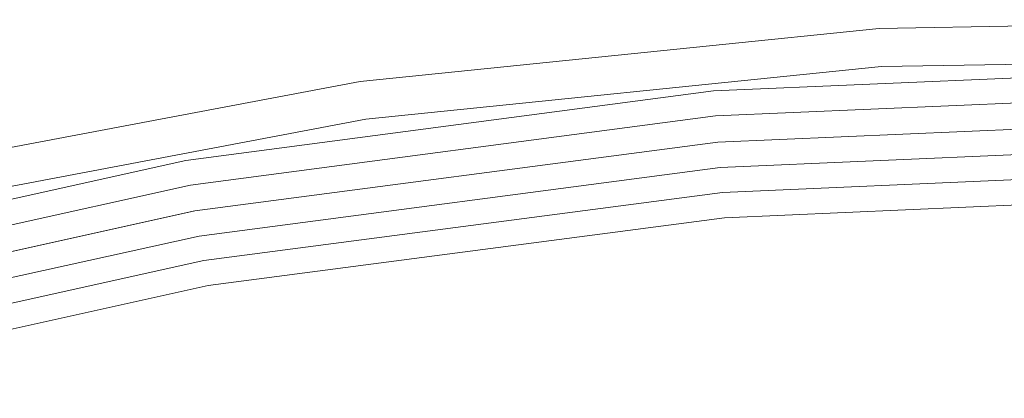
# Model space of a CAD drawing. Header units: millimetres. Extents: x -121 to 130, y -124 to 124.
# Tile 21 of 41: x -24 to -5, y 113 to 121. Entities that reach past the tile are written whole.
import ezdxf

# ---------------------------------------------------------------- set-up
doc = ezdxf.new("R2010")
doc.units = ezdxf.units.MM
doc.header["$LTSCALE"] = 25.4
doc.layers.add('Lighting-Moving Light', color=7, linetype='Continuous', lineweight=5, true_color=0x000000)

# ---------------------------------------------------------------- blocks, each defined once
blk = doc.blocks.new('Group-2-1')
at = {"layer": 'Lighting-Moving Light', "color": 7, "linetype": 'Continuous', "lineweight": 5, "transparency": 33554687}
for points, invisible_edges in [([(-38511.921, 5834.729, -578.415), (-38501.678, 5834.904, -578.415), (-38501.677, 5834.913, -578.48), (-38511.921, 5834.738, -578.48)], 15), ([(-38504.738, 5834.864, -578.545), (-38511.921, 5834.741, -578.545), (-38511.921, 5834.738, -578.48), (-38501.677, 5834.913, -578.48)], 14), ([(-38511.92, 5834.715, -578.352), (-38501.678, 5834.89, -578.352), (-38501.678, 5834.904, -578.415), (-38511.921, 5834.729, -578.415)], 15), ([(-38511.919, 5834.695, -578.29), (-38501.679, 5834.87, -578.29), (-38501.678, 5834.89, -578.352), (-38511.92, 5834.715, -578.352)], 15), ([(-38515.253, 5834.4, -578.545), (-38522.114, 5833.699, -578.545), (-38522.113, 5833.695, -578.48), (-38511.921, 5834.738, -578.48)], 14), ([(-38522.112, 5833.686, -578.415), (-38511.921, 5834.729, -578.415), (-38511.921, 5834.738, -578.48), (-38522.113, 5833.695, -578.48)], 15), ([(-38522.11, 5833.672, -578.352), (-38511.92, 5834.715, -578.352), (-38511.921, 5834.729, -578.415), (-38522.112, 5833.686, -578.415)], 15), ([(-38522.107, 5833.652, -578.29), (-38511.919, 5834.695, -578.29), (-38511.92, 5834.715, -578.352), (-38522.11, 5833.672, -578.352)], 15), ([(-38522.104, 5833.627, -578.23), (-38511.917, 5834.67, -578.23), (-38511.919, 5834.695, -578.29), (-38522.107, 5833.652, -578.29)], 15), ([(-38515.177, 5833.512, -677.312), (-38515.253, 5834.4, -578.545), (-38511.921, 5834.741, -578.545)], 9), ([(-38511.921, 5834.738, -578.48), (-38511.921, 5834.741, -578.545), (-38515.253, 5834.4, -578.545)], 9), ([(-38504.739, 5833.967, -677.312), (-38515.177, 5833.512, -677.312), (-38511.921, 5834.741, -578.545)], 10), ([(-38511.921, 5834.741, -578.545), (-38504.738, 5834.864, -578.545), (-38504.739, 5833.967, -677.312)], 10), ([(-38511.917, 5834.67, -578.23), (-38501.679, 5834.844, -578.23), (-38501.679, 5834.87, -578.29), (-38511.919, 5834.695, -578.29)], 15), ([(-38511.915, 5834.639, -578.172), (-38501.68, 5834.814, -578.172), (-38501.679, 5834.844, -578.23), (-38511.917, 5834.67, -578.23)], 15), ([(-38511.913, 5834.604, -578.117), (-38501.681, 5834.779, -578.117), (-38501.68, 5834.814, -578.172), (-38511.915, 5834.639, -578.172)], 15), ([(-38511.911, 5834.564, -578.066), (-38501.682, 5834.739, -578.066), (-38501.681, 5834.779, -578.117), (-38511.913, 5834.604, -578.117)], 15), ([(-38511.908, 5834.52, -578.018), (-38501.683, 5834.695, -578.018), (-38501.682, 5834.739, -578.066), (-38511.911, 5834.564, -578.066)], 15), ([(-38511.905, 5834.472, -577.974), (-38501.684, 5834.647, -577.974), (-38501.683, 5834.695, -578.018), (-38511.908, 5834.52, -578.018)], 15), ([(-38522.099, 5833.597, -578.172), (-38511.915, 5834.639, -578.172), (-38511.917, 5834.67, -578.23), (-38522.104, 5833.627, -578.23)], 15), ([(-38522.094, 5833.562, -578.117), (-38511.913, 5834.604, -578.117), (-38511.915, 5834.639, -578.172), (-38522.099, 5833.597, -578.172)], 15), ([(-38522.088, 5833.523, -578.066), (-38511.911, 5834.564, -578.066), (-38511.913, 5834.604, -578.117), (-38522.094, 5833.562, -578.117)], 15), ([(-38522.082, 5833.479, -578.018), (-38511.908, 5834.52, -578.018), (-38511.911, 5834.564, -578.066), (-38522.088, 5833.523, -578.066)], 15), ([(-38522.075, 5833.432, -577.974), (-38511.905, 5834.472, -577.974), (-38511.908, 5834.52, -578.018), (-38522.082, 5833.479, -578.018)], 15), ([(-38511.902, 5834.42, -577.935), (-38501.685, 5834.595, -577.935), (-38501.684, 5834.647, -577.974), (-38511.905, 5834.472, -577.974)], 15), ([(-38511.899, 5834.365, -577.9), (-38501.687, 5834.54, -577.9), (-38501.685, 5834.595, -577.935), (-38511.902, 5834.42, -577.935)], 15), ([(-38511.896, 5834.308, -577.87), (-38501.688, 5834.482, -577.87), (-38501.687, 5834.54, -577.9), (-38511.899, 5834.365, -577.9)], 15), ([(-38522.114, 5833.699, -578.545), (-38515.253, 5834.4, -578.545), (-38515.177, 5833.512, -677.312)], 10), ([(-38522.068, 5833.38, -577.935), (-38511.902, 5834.42, -577.935), (-38511.905, 5834.472, -577.974), (-38522.075, 5833.432, -577.974)], 15), ([(-38522.06, 5833.326, -577.9), (-38511.899, 5834.365, -577.9), (-38511.902, 5834.42, -577.935), (-38522.068, 5833.38, -577.935)], 15), ([(-38522.051, 5833.269, -577.87), (-38511.896, 5834.308, -577.87), (-38511.899, 5834.365, -577.9), (-38522.06, 5833.326, -577.9)], 15), ([(-38522.043, 5833.209, -577.845), (-38511.892, 5834.248, -577.845), (-38511.896, 5834.308, -577.87), (-38522.051, 5833.269, -577.87)], 15), ([(-38511.892, 5834.248, -577.845), (-38501.69, 5834.422, -577.845), (-38501.688, 5834.482, -577.87), (-38511.896, 5834.308, -577.87)], 15), ([(-38511.888, 5834.186, -577.825), (-38501.691, 5834.36, -577.825), (-38501.69, 5834.422, -577.845), (-38511.892, 5834.248, -577.845)], 15), ([(-38511.885, 5834.122, -577.811), (-38501.693, 5834.296, -577.811), (-38501.691, 5834.36, -577.825), (-38511.888, 5834.186, -577.825)], 15), ([(-38522.034, 5833.148, -577.825), (-38511.888, 5834.186, -577.825), (-38511.892, 5834.248, -577.845), (-38522.043, 5833.209, -577.845)], 15), ([(-38522.025, 5833.085, -577.811), (-38511.885, 5834.122, -577.811), (-38511.888, 5834.186, -577.825), (-38522.034, 5833.148, -577.825)], 15), ([(-38522.015, 5833.021, -577.803), (-38511.881, 5834.058, -577.803), (-38511.885, 5834.122, -577.811), (-38522.025, 5833.085, -577.811)], 15), ([(-38515.002, 5831.52, -577.8), (-38504.739, 5831.968, -577.8), (-38501.696, 5834.166, -577.8), (-38511.877, 5833.993, -577.8)], 10), ([(-38511.881, 5834.058, -577.803), (-38501.695, 5834.232, -577.803), (-38501.693, 5834.296, -577.811), (-38511.885, 5834.122, -577.811)], 15), ([(-38511.877, 5833.993, -577.8), (-38501.696, 5834.166, -577.8), (-38501.695, 5834.232, -577.803), (-38511.881, 5834.058, -577.803)], 14), ([(-38525.187, 5830.179, -577.8), (-38515.002, 5831.52, -577.8), (-38511.877, 5833.993, -577.8), (-38522.006, 5832.956, -577.8)], 10), ([(-38522.006, 5832.956, -577.8), (-38511.877, 5833.993, -577.8), (-38511.881, 5834.058, -577.803), (-38522.015, 5833.021, -577.803)], 14), ([(-38515.177, 5833.512, -677.312), (-38504.739, 5833.967, -677.312), (-38504.739, 5833.965, -677.355), (-38515.177, 5833.509, -677.355)], 14), ([(-38515.177, 5833.509, -677.355), (-38504.739, 5833.965, -677.355), (-38504.739, 5833.958, -677.397), (-38515.176, 5833.502, -677.397)], 15), ([(-38515.176, 5833.502, -677.397), (-38504.739, 5833.958, -677.397), (-38504.739, 5833.948, -677.438), (-38515.175, 5833.493, -677.438)], 15), ([(-38515.175, 5833.493, -677.438), (-38504.739, 5833.948, -677.438), (-38504.739, 5833.935, -677.478), (-38515.174, 5833.479, -677.478)], 15), ([(-38515.174, 5833.479, -677.478), (-38504.739, 5833.935, -677.478), (-38504.739, 5833.918, -677.518), (-38515.172, 5833.462, -677.518)], 15), ([(-38515.172, 5833.462, -677.518), (-38504.739, 5833.918, -677.518), (-38504.739, 5833.898, -677.555), (-38515.171, 5833.442, -677.555)], 15), ([(-38515.171, 5833.442, -677.555), (-38504.739, 5833.898, -677.555), (-38504.739, 5833.874, -677.591), (-38515.169, 5833.419, -677.591)], 15), ([(-38515.169, 5833.419, -677.591), (-38504.739, 5833.874, -677.591), (-38504.739, 5833.848, -677.624), (-38515.166, 5833.393, -677.624)], 15), ([(-38515.166, 5833.393, -677.624), (-38504.739, 5833.848, -677.624), (-38504.739, 5833.819, -677.655), (-38515.164, 5833.364, -677.655)], 15), ([(-38515.164, 5833.364, -677.655), (-38504.739, 5833.819, -677.655), (-38504.739, 5833.788, -677.684), (-38515.161, 5833.333, -677.684)], 15), ([(-38515.161, 5833.333, -677.684), (-38504.739, 5833.788, -677.684), (-38504.739, 5833.754, -677.71), (-38515.158, 5833.299, -677.71)], 15), ([(-38515.158, 5833.299, -677.71), (-38504.739, 5833.754, -677.71), (-38504.739, 5833.718, -677.733), (-38515.155, 5833.263, -677.733)], 15), ([(-38525.688, 5833.023, -578.545), (-38532.181, 5831.795, -578.545), (-38532.18, 5831.792, -578.48), (-38522.113, 5833.695, -578.48)], 14), ([(-38532.178, 5831.784, -578.415), (-38522.112, 5833.686, -578.415), (-38522.113, 5833.695, -578.48), (-38532.18, 5831.792, -578.48)], 15), ([(-38532.175, 5831.769, -578.352), (-38522.11, 5833.672, -578.352), (-38522.112, 5833.686, -578.415), (-38532.178, 5831.784, -578.415)], 15), ([(-38532.171, 5831.75, -578.29), (-38522.107, 5833.652, -578.29), (-38522.11, 5833.672, -578.352), (-38532.175, 5831.769, -578.352)], 15), ([(-38532.165, 5831.725, -578.23), (-38522.104, 5833.627, -578.23), (-38522.107, 5833.652, -578.29), (-38532.171, 5831.75, -578.29)], 15), ([(-38532.158, 5831.696, -578.172), (-38522.099, 5833.597, -578.172), (-38522.104, 5833.627, -578.23), (-38532.165, 5831.725, -578.23)], 15), ([(-38532.15, 5831.661, -578.117), (-38522.094, 5833.562, -578.117), (-38522.099, 5833.597, -578.172), (-38532.158, 5831.696, -578.172)], 15), ([(-38532.141, 5831.623, -578.066), (-38522.088, 5833.523, -578.066), (-38522.094, 5833.562, -578.117), (-38532.15, 5831.661, -578.117)], 15), ([(-38525.535, 5832.148, -677.312), (-38525.688, 5833.023, -578.545), (-38522.114, 5833.699, -578.545)], 9), ([(-38522.113, 5833.695, -578.48), (-38522.114, 5833.699, -578.545), (-38525.688, 5833.023, -578.545)], 9), ([(-38515.177, 5833.512, -677.312), (-38525.535, 5832.148, -677.312), (-38522.114, 5833.699, -578.545)], 10), ([(-38515.155, 5833.263, -677.733), (-38504.739, 5833.718, -677.733), (-38504.739, 5833.681, -677.752), (-38515.152, 5833.226, -677.752)], 15), ([(-38515.152, 5833.226, -677.752), (-38504.739, 5833.681, -677.752), (-38504.739, 5833.641, -677.769), (-38515.148, 5833.187, -677.769)], 15), ([(-38515.148, 5833.187, -677.769), (-38504.739, 5833.641, -677.769), (-38504.739, 5833.601, -677.782), (-38515.145, 5833.147, -677.782)], 15), ([(-38515.145, 5833.147, -677.782), (-38504.739, 5833.601, -677.782), (-38504.739, 5833.559, -677.792), (-38515.141, 5833.105, -677.792)], 15), ([(-38515.141, 5833.105, -677.792), (-38504.739, 5833.559, -677.792), (-38504.739, 5833.517, -677.798), (-38515.138, 5833.063, -677.798)], 15), ([(-38532.131, 5831.58, -578.018), (-38522.082, 5833.479, -578.018), (-38522.088, 5833.523, -578.066), (-38532.141, 5831.623, -578.066)], 15), ([(-38532.12, 5831.533, -577.974), (-38522.075, 5833.432, -577.974), (-38522.082, 5833.479, -578.018), (-38532.131, 5831.58, -578.018)], 15), ([(-38532.108, 5831.482, -577.935), (-38522.068, 5833.38, -577.935), (-38522.075, 5833.432, -577.974), (-38532.12, 5831.533, -577.974)], 15), ([(-38532.096, 5831.429, -577.9), (-38522.06, 5833.326, -577.9), (-38522.068, 5833.38, -577.935), (-38532.108, 5831.482, -577.935)], 15), ([(-38525.535, 5832.148, -677.312), (-38515.177, 5833.512, -677.312), (-38515.177, 5833.509, -677.355), (-38525.534, 5832.145, -677.355)], 14), ([(-38525.534, 5832.145, -677.355), (-38515.177, 5833.509, -677.355), (-38515.176, 5833.502, -677.397), (-38525.533, 5832.139, -677.397)], 15), ([(-38525.533, 5832.139, -677.397), (-38515.176, 5833.502, -677.397), (-38515.175, 5833.493, -677.438), (-38525.531, 5832.129, -677.438)], 15), ([(-38525.531, 5832.129, -677.438), (-38515.175, 5833.493, -677.438), (-38515.174, 5833.479, -677.478), (-38525.529, 5832.116, -677.478)], 15), ([(-38525.529, 5832.116, -677.478), (-38515.174, 5833.479, -677.478), (-38515.172, 5833.462, -677.518), (-38525.526, 5832.099, -677.518)], 15), ([(-38525.526, 5832.099, -677.518), (-38515.172, 5833.462, -677.518), (-38515.171, 5833.442, -677.555), (-38525.523, 5832.079, -677.555)], 15), ([(-38525.523, 5832.079, -677.555), (-38515.171, 5833.442, -677.555), (-38515.169, 5833.419, -677.591), (-38525.519, 5832.057, -677.591)], 15), ([(-38525.519, 5832.057, -677.591), (-38515.169, 5833.419, -677.591), (-38515.166, 5833.393, -677.624), (-38525.514, 5832.031, -677.624)], 15), ([(-38525.514, 5832.031, -677.624), (-38515.166, 5833.393, -677.624), (-38515.164, 5833.364, -677.655), (-38525.509, 5832.002, -677.655)], 15), ([(-38525.509, 5832.002, -677.655), (-38515.164, 5833.364, -677.655), (-38515.161, 5833.333, -677.684), (-38525.504, 5831.971, -677.684)], 15), ([(-38525.504, 5831.971, -677.684), (-38515.161, 5833.333, -677.684), (-38515.158, 5833.299, -677.71), (-38525.498, 5831.938, -677.71)], 15), ([(-38515.138, 5833.063, -677.798), (-38504.739, 5833.517, -677.798), (-38504.739, 5833.475, -677.8), (-38515.134, 5833.021, -677.8)], 11), ([(-38515.134, 5833.021, -677.8), (-38504.739, 5833.475, -677.8), (-38504.739, 5832.958, -677.8), (-38515.089, 5832.506, -677.8)], 10), ([(-38532.082, 5831.372, -577.87), (-38522.051, 5833.269, -577.87), (-38522.06, 5833.326, -577.9), (-38532.096, 5831.429, -577.9)], 15), ([(-38532.069, 5831.314, -577.845), (-38522.043, 5833.209, -577.845), (-38522.051, 5833.269, -577.87), (-38532.082, 5831.372, -577.87)], 15), ([(-38532.055, 5831.253, -577.825), (-38522.034, 5833.148, -577.825), (-38522.043, 5833.209, -577.845), (-38532.069, 5831.314, -577.845)], 15), ([(-38532.04, 5831.191, -577.811), (-38522.025, 5833.085, -577.811), (-38522.034, 5833.148, -577.825), (-38532.055, 5831.253, -577.825)], 15), ([(-38525.498, 5831.938, -677.71), (-38515.158, 5833.299, -677.71), (-38515.155, 5833.263, -677.733), (-38525.491, 5831.903, -677.733)], 15), ([(-38525.491, 5831.903, -677.733), (-38515.155, 5833.263, -677.733), (-38515.152, 5833.226, -677.752), (-38525.485, 5831.866, -677.752)], 15), ([(-38525.485, 5831.866, -677.752), (-38515.152, 5833.226, -677.752), (-38515.148, 5833.187, -677.769), (-38525.478, 5831.827, -677.769)], 15), ([(-38525.478, 5831.827, -677.769), (-38515.148, 5833.187, -677.769), (-38515.145, 5833.147, -677.782), (-38525.471, 5831.787, -677.782)], 15), ([(-38525.471, 5831.787, -677.782), (-38515.145, 5833.147, -677.782), (-38515.141, 5833.105, -677.792), (-38525.464, 5831.746, -677.792)], 15), ([(-38522.006, 5832.956, -577.8), (-38532.011, 5831.065, -577.8), (-38535.217, 5827.955, -577.8), (-38525.187, 5830.179, -577.8)], 10), ([(-38532.181, 5831.795, -578.545), (-38525.688, 5833.023, -578.545), (-38525.535, 5832.148, -677.312)], 10), ([(-38532.026, 5831.128, -577.803), (-38522.015, 5833.021, -577.803), (-38522.025, 5833.085, -577.811), (-38532.04, 5831.191, -577.811)], 15), ([(-38532.011, 5831.065, -577.8), (-38522.006, 5832.956, -577.8), (-38522.015, 5833.021, -577.803), (-38532.026, 5831.128, -577.803)], 14), ([(-38525.464, 5831.746, -677.792), (-38515.141, 5833.105, -677.792), (-38515.138, 5833.063, -677.798), (-38525.457, 5831.705, -677.798)], 15), ([(-38525.457, 5831.705, -677.798), (-38515.138, 5833.063, -677.798), (-38515.134, 5833.021, -677.8), (-38525.449, 5831.663, -677.8)], 11), ([(-38515.089, 5832.506, -677.8), (-38525.359, 5831.154, -677.8), (-38525.449, 5831.663, -677.8), (-38515.134, 5833.021, -677.8)], 10), ([(-38515.089, 5832.506, -677.8), (-38504.739, 5832.958, -677.8), (-38504.739, 5832.914, -677.798), (-38515.085, 5832.463, -677.798)], 14), ([(-38515.085, 5832.463, -677.798), (-38504.739, 5832.914, -677.798), (-38504.739, 5832.871, -677.793), (-38515.081, 5832.42, -677.793)], 15), ([(-38515.081, 5832.42, -677.793), (-38504.739, 5832.871, -677.793), (-38504.739, 5832.829, -677.783), (-38515.078, 5832.378, -677.783)], 15), ([(-38515.078, 5832.378, -677.783), (-38504.739, 5832.829, -677.783), (-38504.739, 5832.788, -677.77), (-38515.074, 5832.336, -677.77)], 15), ([(-38515.074, 5832.336, -677.77), (-38504.739, 5832.788, -677.77), (-38504.739, 5832.748, -677.754), (-38515.07, 5832.297, -677.754)], 15), ([(-38515.07, 5832.297, -677.754), (-38504.739, 5832.748, -677.754), (-38504.739, 5832.709, -677.734), (-38515.067, 5832.258, -677.734)], 15), ([(-38515.067, 5832.258, -677.734), (-38504.739, 5832.709, -677.734), (-38504.739, 5832.672, -677.711), (-38515.064, 5832.222, -677.711)], 15), ([(-38515.064, 5832.222, -677.711), (-38504.739, 5832.672, -677.711), (-38504.739, 5832.638, -677.684), (-38515.061, 5832.187, -677.684)], 15), ([(-38515.061, 5832.187, -677.684), (-38504.739, 5832.638, -677.684), (-38504.739, 5832.606, -677.655), (-38515.058, 5832.155, -677.655)], 15), ([(-38515.058, 5832.155, -677.655), (-38504.739, 5832.606, -677.655), (-38504.739, 5832.576, -677.624), (-38515.056, 5832.126, -677.624)], 15), ([(-38515.056, 5832.126, -677.624), (-38504.739, 5832.576, -677.624), (-38504.739, 5832.55, -677.589), (-38515.053, 5832.1, -677.589)], 15), ([(-38525.359, 5831.154, -677.8), (-38515.089, 5832.506, -677.8), (-38515.085, 5832.463, -677.798), (-38525.352, 5831.111, -677.798)], 14), ([(-38525.352, 5831.111, -677.798), (-38515.085, 5832.463, -677.798), (-38515.081, 5832.42, -677.793), (-38525.344, 5831.069, -677.793)], 15), ([(-38525.344, 5831.069, -677.793), (-38515.081, 5832.42, -677.793), (-38515.078, 5832.378, -677.783), (-38525.337, 5831.027, -677.783)], 15), ([(-38525.337, 5831.027, -677.783), (-38515.078, 5832.378, -677.783), (-38515.074, 5832.336, -677.77), (-38525.33, 5830.986, -677.77)], 15), ([(-38515.053, 5832.1, -677.589), (-38504.739, 5832.55, -677.589), (-38504.739, 5832.526, -677.553), (-38515.051, 5832.076, -677.553)], 15), ([(-38515.051, 5832.076, -677.553), (-38504.739, 5832.526, -677.553), (-38504.739, 5832.506, -677.515), (-38515.049, 5832.056, -677.515)], 15), ([(-38515.049, 5832.056, -677.515), (-38504.739, 5832.506, -677.515), (-38504.739, 5832.489, -677.475), (-38515.048, 5832.039, -677.475)], 15), ([(-38515.048, 5832.039, -677.475), (-38504.739, 5832.489, -677.475), (-38504.739, 5832.476, -677.433), (-38515.047, 5832.026, -677.433)], 15), ([(-38515.047, 5832.026, -677.433), (-38504.739, 5832.476, -677.433), (-38504.739, 5832.466, -677.391), (-38515.046, 5832.016, -677.391)], 15), ([(-38515.046, 5832.016, -677.391), (-38504.739, 5832.466, -677.391), (-38504.739, 5832.46, -677.348), (-38515.045, 5832.01, -677.348)], 15), ([(-38515.045, 5832.01, -677.348), (-38504.739, 5832.46, -677.348), (-38504.739, 5832.458, -677.305), (-38515.045, 5832.008, -677.305)], 11), ([(-38504.739, 5831.468, -578.305), (-38514.959, 5831.021, -578.305), (-38515.045, 5832.008, -677.305), (-38504.739, 5832.458, -677.305)], 10), ([(-38525.33, 5830.986, -677.77), (-38515.074, 5832.336, -677.77), (-38515.07, 5832.297, -677.754), (-38525.323, 5830.947, -677.754)], 15), ([(-38525.323, 5830.947, -677.754), (-38515.07, 5832.297, -677.754), (-38515.067, 5832.258, -677.734), (-38525.316, 5830.909, -677.734)], 15), ([(-38525.316, 5830.909, -677.734), (-38515.067, 5832.258, -677.734), (-38515.064, 5832.222, -677.711), (-38525.31, 5830.873, -677.711)], 15), ([(-38525.31, 5830.873, -677.711), (-38515.064, 5832.222, -677.711), (-38515.061, 5832.187, -677.684), (-38525.304, 5830.839, -677.684)], 15), ([(-38525.304, 5830.839, -677.684), (-38515.061, 5832.187, -677.684), (-38515.058, 5832.155, -677.655), (-38525.298, 5830.807, -677.655)], 15), ([(-38535.734, 5829.887, -677.312), (-38525.535, 5832.148, -677.312), (-38525.534, 5832.145, -677.355), (-38535.734, 5829.884, -677.355)], 14), ([(-38525.535, 5832.148, -677.312), (-38535.734, 5829.887, -677.312), (-38532.181, 5831.795, -578.545)], 10), ([(-38535.734, 5829.884, -677.355), (-38525.534, 5832.145, -677.355), (-38525.533, 5832.139, -677.397), (-38535.732, 5829.878, -677.397)], 15), ([(-38535.732, 5829.878, -677.397), (-38525.533, 5832.139, -677.397), (-38525.531, 5832.129, -677.438), (-38535.729, 5829.868, -677.438)], 15), ([(-38535.729, 5829.868, -677.438), (-38525.531, 5832.129, -677.438), (-38525.529, 5832.116, -677.478), (-38535.726, 5829.855, -677.478)], 15), ([(-38535.726, 5829.855, -677.478), (-38525.529, 5832.116, -677.478), (-38525.526, 5832.099, -677.518), (-38535.721, 5829.839, -677.518)], 15), ([(-38535.721, 5829.839, -677.518), (-38525.526, 5832.099, -677.518), (-38525.523, 5832.079, -677.555), (-38535.716, 5829.82, -677.555)], 15), ([(-38535.716, 5829.82, -677.555), (-38525.523, 5832.079, -677.555), (-38525.519, 5832.057, -677.591), (-38535.71, 5829.797, -677.591)], 15), ([(-38535.71, 5829.797, -677.591), (-38525.519, 5832.057, -677.591), (-38525.514, 5832.031, -677.624), (-38535.703, 5829.772, -677.624)], 15), ([(-38535.703, 5829.772, -677.624), (-38525.514, 5832.031, -677.624), (-38525.509, 5832.002, -677.655), (-38535.696, 5829.744, -677.655)], 15), ([(-38535.696, 5829.744, -677.655), (-38525.509, 5832.002, -677.655), (-38525.504, 5831.971, -677.684), (-38535.688, 5829.713, -677.684)], 15), ([(-38525.298, 5830.807, -677.655), (-38515.058, 5832.155, -677.655), (-38515.056, 5832.126, -677.624), (-38525.293, 5830.778, -677.624)], 15), ([(-38525.293, 5830.778, -677.624), (-38515.056, 5832.126, -677.624), (-38515.053, 5832.1, -677.589), (-38525.289, 5830.752, -677.589)], 15), ([(-38525.289, 5830.752, -677.589), (-38515.053, 5832.1, -677.589), (-38515.051, 5832.076, -677.553), (-38525.284, 5830.729, -677.553)], 15), ([(-38525.284, 5830.729, -677.553), (-38515.051, 5832.076, -677.553), (-38515.049, 5832.056, -677.515), (-38525.281, 5830.709, -677.515)], 15), ([(-38525.281, 5830.709, -677.515), (-38515.049, 5832.056, -677.515), (-38515.048, 5832.039, -677.475), (-38525.278, 5830.692, -677.475)], 15), ([(-38525.278, 5830.692, -677.475), (-38515.048, 5832.039, -677.475), (-38515.047, 5832.026, -677.433), (-38525.276, 5830.679, -677.433)], 15), ([(-38525.276, 5830.679, -677.433), (-38515.047, 5832.026, -677.433), (-38515.046, 5832.016, -677.391), (-38525.274, 5830.669, -677.391)], 15), ([(-38525.274, 5830.669, -677.391), (-38515.046, 5832.016, -677.391), (-38515.045, 5832.01, -677.348), (-38525.273, 5830.664, -677.348)], 15), ([(-38525.273, 5830.664, -677.348), (-38515.045, 5832.01, -677.348), (-38515.045, 5832.008, -677.305), (-38525.273, 5830.661, -677.305)], 11), ([(-38514.959, 5831.021, -578.305), (-38525.101, 5829.686, -578.305), (-38525.273, 5830.661, -677.305), (-38515.045, 5832.008, -677.305)], 10), ([(-38535.688, 5829.713, -677.684), (-38525.504, 5831.971, -677.684), (-38525.498, 5831.938, -677.71), (-38535.679, 5829.681, -677.71)], 15), ([(-38535.679, 5829.681, -677.71), (-38525.498, 5831.938, -677.71), (-38525.491, 5831.903, -677.733), (-38535.67, 5829.646, -677.733)], 15), ([(-38535.67, 5829.646, -677.733), (-38525.491, 5831.903, -677.733), (-38525.485, 5831.866, -677.752), (-38535.66, 5829.61, -677.752)], 15), ([(-38535.66, 5829.61, -677.752), (-38525.485, 5831.866, -677.752), (-38525.478, 5831.827, -677.769), (-38535.65, 5829.572, -677.769)], 15), ([(-38535.65, 5829.572, -677.769), (-38525.478, 5831.827, -677.769), (-38525.471, 5831.787, -677.782), (-38535.639, 5829.533, -677.782)], 15), ([(-38535.639, 5829.533, -677.782), (-38525.471, 5831.787, -677.782), (-38525.464, 5831.746, -677.792), (-38535.629, 5829.493, -677.792)], 15), ([(-38514.999, 5831.478, -577.802), (-38504.739, 5831.926, -577.802), (-38504.739, 5831.968, -577.8), (-38515.002, 5831.52, -577.8)], 11), ([(-38514.995, 5831.437, -577.807), (-38504.739, 5831.885, -577.807), (-38504.739, 5831.926, -577.802), (-38514.999, 5831.478, -577.802)], 15), ([(-38514.992, 5831.397, -577.815), (-38504.739, 5831.844, -577.815), (-38504.739, 5831.885, -577.807), (-38514.995, 5831.437, -577.807)], 15), ([(-38514.988, 5831.357, -577.827), (-38504.739, 5831.804, -577.827), (-38504.739, 5831.844, -577.815), (-38514.992, 5831.397, -577.815)], 15), ([(-38514.985, 5831.318, -577.843), (-38504.739, 5831.766, -577.843), (-38504.739, 5831.804, -577.827), (-38514.988, 5831.357, -577.827)], 15), ([(-38535.629, 5829.493, -677.792), (-38525.464, 5831.746, -677.792), (-38525.457, 5831.705, -677.798), (-38535.618, 5829.452, -677.798)], 15), ([(-38535.618, 5829.452, -677.798), (-38525.457, 5831.705, -677.798), (-38525.449, 5831.663, -677.8), (-38535.607, 5829.411, -677.8)], 11), ([(-38525.359, 5831.154, -677.8), (-38535.473, 5828.911, -677.8), (-38535.607, 5829.411, -677.8), (-38525.449, 5831.663, -677.8)], 10), ([(-38514.982, 5831.281, -577.861), (-38504.739, 5831.728, -577.861), (-38504.739, 5831.766, -577.843), (-38514.985, 5831.318, -577.843)], 15), ([(-38514.979, 5831.246, -577.882), (-38504.739, 5831.693, -577.882), (-38504.739, 5831.728, -577.861), (-38514.982, 5831.281, -577.861)], 15), ([(-38514.976, 5831.212, -577.907), (-38504.739, 5831.659, -577.907), (-38504.739, 5831.693, -577.882), (-38514.979, 5831.246, -577.882)], 15), ([(-38514.973, 5831.18, -577.934), (-38504.739, 5831.627, -577.934), (-38504.739, 5831.659, -577.907), (-38514.976, 5831.212, -577.907)], 15), ([(-38514.97, 5831.151, -577.963), (-38504.739, 5831.598, -577.963), (-38504.739, 5831.627, -577.934), (-38514.973, 5831.18, -577.934)], 15), ([(-38514.968, 5831.125, -577.995), (-38504.739, 5831.571, -577.995), (-38504.739, 5831.598, -577.963), (-38514.97, 5831.151, -577.963)], 15), ([(-38525.18, 5830.138, -577.802), (-38514.999, 5831.478, -577.802), (-38515.002, 5831.52, -577.8), (-38525.187, 5830.179, -577.8)], 11), ([(-38525.173, 5830.097, -577.807), (-38514.995, 5831.437, -577.807), (-38514.999, 5831.478, -577.802), (-38525.18, 5830.138, -577.802)], 15), ([(-38525.166, 5830.057, -577.815), (-38514.992, 5831.397, -577.815), (-38514.995, 5831.437, -577.807), (-38525.173, 5830.097, -577.807)], 15), ([(-38514.966, 5831.101, -578.029), (-38504.739, 5831.547, -578.029), (-38504.739, 5831.571, -577.995), (-38514.968, 5831.125, -577.995)], 15), ([(-38514.964, 5831.08, -578.065), (-38504.739, 5831.526, -578.065), (-38504.739, 5831.547, -578.029), (-38514.966, 5831.101, -578.029)], 15), ([(-38514.962, 5831.062, -578.103), (-38504.739, 5831.508, -578.103), (-38504.739, 5831.526, -578.065), (-38514.964, 5831.08, -578.065)], 15), ([(-38514.961, 5831.047, -578.141), (-38504.739, 5831.493, -578.141), (-38504.739, 5831.508, -578.103), (-38514.962, 5831.062, -578.103)], 15), ([(-38514.96, 5831.036, -578.181), (-38504.739, 5831.482, -578.181), (-38504.739, 5831.493, -578.141), (-38514.961, 5831.047, -578.141)], 15), ([(-38514.959, 5831.028, -578.222), (-38504.739, 5831.474, -578.222), (-38504.739, 5831.482, -578.181), (-38514.96, 5831.036, -578.181)], 15), ([(-38514.959, 5831.023, -578.263), (-38504.739, 5831.469, -578.263), (-38504.739, 5831.474, -578.222), (-38514.959, 5831.028, -578.222)], 15), ([(-38514.959, 5831.021, -578.305), (-38504.739, 5831.468, -578.305), (-38504.739, 5831.469, -578.263), (-38514.959, 5831.023, -578.263)], 14), ([(-38525.159, 5830.018, -577.827), (-38514.988, 5831.357, -577.827), (-38514.992, 5831.397, -577.815), (-38525.166, 5830.057, -577.815)], 15), ([(-38525.152, 5829.98, -577.843), (-38514.985, 5831.318, -577.843), (-38514.988, 5831.357, -577.827), (-38525.159, 5830.018, -577.827)], 15), ([(-38525.146, 5829.943, -577.861), (-38514.982, 5831.281, -577.861), (-38514.985, 5831.318, -577.843), (-38525.152, 5829.98, -577.843)], 15), ([(-38525.14, 5829.908, -577.882), (-38514.979, 5831.246, -577.882), (-38514.982, 5831.281, -577.861), (-38525.146, 5829.943, -577.861)], 15), ([(-38525.134, 5829.875, -577.907), (-38514.976, 5831.212, -577.907), (-38514.979, 5831.246, -577.882), (-38525.14, 5829.908, -577.882)], 15), ([(-38525.128, 5829.843, -577.934), (-38514.973, 5831.18, -577.934), (-38514.976, 5831.212, -577.907), (-38525.134, 5829.875, -577.907)], 15), ([(-38535.473, 5828.911, -677.8), (-38525.359, 5831.154, -677.8), (-38525.352, 5831.111, -677.798), (-38535.462, 5828.87, -677.798)], 14), ([(-38535.462, 5828.87, -677.798), (-38525.352, 5831.111, -677.798), (-38525.344, 5831.069, -677.793), (-38535.451, 5828.828, -677.793)], 15), ([(-38535.451, 5828.828, -677.793), (-38525.344, 5831.069, -677.793), (-38525.337, 5831.027, -677.783), (-38535.44, 5828.787, -677.783)], 15), ([(-38535.44, 5828.787, -677.783), (-38525.337, 5831.027, -677.783), (-38525.33, 5830.986, -677.77), (-38535.429, 5828.747, -677.77)], 15), ([(-38525.123, 5829.815, -577.963), (-38514.97, 5831.151, -577.963), (-38514.973, 5831.18, -577.934), (-38525.128, 5829.843, -577.934)], 15), ([(-38525.119, 5829.788, -577.995), (-38514.968, 5831.125, -577.995), (-38514.97, 5831.151, -577.963), (-38525.123, 5829.815, -577.963)], 15), ([(-38525.114, 5829.765, -578.029), (-38514.966, 5831.101, -578.029), (-38514.968, 5831.125, -577.995), (-38525.119, 5829.788, -577.995)], 15), ([(-38525.111, 5829.744, -578.065), (-38514.964, 5831.08, -578.065), (-38514.966, 5831.101, -578.029), (-38525.114, 5829.765, -578.029)], 15), ([(-38525.108, 5829.726, -578.103), (-38514.962, 5831.062, -578.103), (-38514.964, 5831.08, -578.065), (-38525.111, 5829.744, -578.065)], 15), ([(-38525.105, 5829.712, -578.141), (-38514.961, 5831.047, -578.141), (-38514.962, 5831.062, -578.103), (-38525.108, 5829.726, -578.103)], 15), ([(-38525.103, 5829.7, -578.181), (-38514.96, 5831.036, -578.181), (-38514.961, 5831.047, -578.141), (-38525.105, 5829.712, -578.141)], 15), ([(-38525.102, 5829.692, -578.222), (-38514.959, 5831.028, -578.222), (-38514.96, 5831.036, -578.181), (-38525.103, 5829.7, -578.181)], 15), ([(-38525.101, 5829.688, -578.263), (-38514.959, 5831.023, -578.263), (-38514.959, 5831.028, -578.222), (-38525.102, 5829.692, -578.222)], 15), ([(-38525.101, 5829.686, -578.305), (-38514.959, 5831.021, -578.305), (-38514.959, 5831.023, -578.263), (-38525.101, 5829.688, -578.263)], 14), ([(-38535.429, 5828.747, -677.77), (-38525.33, 5830.986, -677.77), (-38525.323, 5830.947, -677.754), (-38535.419, 5828.709, -677.754)], 15), ([(-38535.419, 5828.709, -677.754), (-38525.323, 5830.947, -677.754), (-38525.316, 5830.909, -677.734), (-38535.409, 5828.671, -677.734)], 15), ([(-38535.409, 5828.671, -677.734), (-38525.316, 5830.909, -677.734), (-38525.31, 5830.873, -677.711), (-38535.399, 5828.636, -677.711)], 15), ([(-38535.399, 5828.636, -677.711), (-38525.31, 5830.873, -677.711), (-38525.304, 5830.839, -677.684), (-38535.39, 5828.603, -677.684)], 15), ([(-38535.39, 5828.603, -677.684), (-38525.304, 5830.839, -677.684), (-38525.298, 5830.807, -677.655), (-38535.382, 5828.572, -677.655)], 15), ([(-38535.382, 5828.572, -677.655), (-38525.298, 5830.807, -677.655), (-38525.293, 5830.778, -677.624), (-38535.374, 5828.543, -677.624)], 15), ([(-38535.374, 5828.543, -677.624), (-38525.293, 5830.778, -677.624), (-38525.289, 5830.752, -677.589), (-38535.367, 5828.518, -677.589)], 15), ([(-38535.367, 5828.518, -677.589), (-38525.289, 5830.752, -677.589), (-38525.284, 5830.729, -677.553), (-38535.361, 5828.495, -677.553)], 15), ([(-38535.361, 5828.495, -677.553), (-38525.284, 5830.729, -677.553), (-38525.281, 5830.709, -677.515), (-38535.356, 5828.475, -677.515)], 15), ([(-38535.356, 5828.475, -677.515), (-38525.281, 5830.709, -677.515), (-38525.278, 5830.692, -677.475), (-38535.352, 5828.459, -677.475)], 15), ([(-38535.352, 5828.459, -677.475), (-38525.278, 5830.692, -677.475), (-38525.276, 5830.679, -677.433), (-38535.348, 5828.446, -677.433)], 15), ([(-38535.348, 5828.446, -677.433), (-38525.276, 5830.679, -677.433), (-38525.274, 5830.669, -677.391), (-38535.346, 5828.437, -677.391)], 15), ([(-38535.346, 5828.437, -677.391), (-38525.274, 5830.669, -677.391), (-38525.273, 5830.664, -677.348), (-38535.344, 5828.431, -677.348)], 15), ([(-38535.344, 5828.431, -677.348), (-38525.273, 5830.664, -677.348), (-38525.273, 5830.661, -677.305), (-38535.344, 5828.429, -677.305)], 11), ([(-38525.101, 5829.686, -578.305), (-38535.087, 5827.472, -578.305), (-38535.344, 5828.429, -677.305), (-38525.273, 5830.661, -677.305)], 10), ([(-38535.206, 5827.915, -577.802), (-38525.18, 5830.138, -577.802), (-38525.187, 5830.179, -577.8), (-38535.217, 5827.955, -577.8)], 11), ([(-38535.195, 5827.875, -577.807), (-38525.173, 5830.097, -577.807), (-38525.18, 5830.138, -577.802), (-38535.206, 5827.915, -577.802)], 15), ([(-38535.185, 5827.836, -577.815), (-38525.166, 5830.057, -577.815), (-38525.173, 5830.097, -577.807), (-38535.195, 5827.875, -577.807)], 15), ([(-38535.174, 5827.797, -577.827), (-38525.159, 5830.018, -577.827), (-38525.166, 5830.057, -577.815), (-38535.185, 5827.836, -577.815)], 15), ([(-38535.164, 5827.76, -577.843), (-38525.152, 5829.98, -577.843), (-38525.159, 5830.018, -577.827), (-38535.174, 5827.797, -577.827)], 15), ([(-38535.155, 5827.724, -577.861), (-38525.146, 5829.943, -577.861), (-38525.152, 5829.98, -577.843), (-38535.164, 5827.76, -577.843)], 15), ([(-38535.146, 5827.69, -577.882), (-38525.14, 5829.908, -577.882), (-38525.146, 5829.943, -577.861), (-38535.155, 5827.724, -577.861)], 15), ([(-38535.137, 5827.657, -577.907), (-38525.134, 5829.875, -577.907), (-38525.14, 5829.908, -577.882), (-38535.146, 5827.69, -577.882)], 15), ([(-38535.129, 5827.626, -577.934), (-38525.128, 5829.843, -577.934), (-38525.134, 5829.875, -577.907), (-38535.137, 5827.657, -577.907)], 15), ([(-38535.121, 5827.598, -577.963), (-38525.123, 5829.815, -577.963), (-38525.128, 5829.843, -577.934), (-38535.129, 5827.626, -577.934)], 15), ([(-38535.114, 5827.572, -577.995), (-38525.119, 5829.788, -577.995), (-38525.123, 5829.815, -577.963), (-38535.121, 5827.598, -577.963)], 15), ([(-38535.108, 5827.549, -578.029), (-38525.114, 5829.765, -578.029), (-38525.119, 5829.788, -577.995), (-38535.114, 5827.572, -577.995)], 15), ([(-38535.102, 5827.529, -578.065), (-38525.111, 5829.744, -578.065), (-38525.114, 5829.765, -578.029), (-38535.108, 5827.549, -578.029)], 15), ([(-38535.098, 5827.512, -578.103), (-38525.108, 5829.726, -578.103), (-38525.111, 5829.744, -578.065), (-38535.102, 5827.529, -578.065)], 15), ([(-38535.094, 5827.497, -578.141), (-38525.105, 5829.712, -578.141), (-38525.108, 5829.726, -578.103), (-38535.098, 5827.512, -578.103)], 15), ([(-38535.091, 5827.486, -578.181), (-38525.103, 5829.7, -578.181), (-38525.105, 5829.712, -578.141), (-38535.094, 5827.497, -578.141)], 15), ([(-38535.089, 5827.478, -578.222), (-38525.102, 5829.692, -578.222), (-38525.103, 5829.7, -578.181), (-38535.091, 5827.486, -578.181)], 15), ([(-38535.088, 5827.474, -578.263), (-38525.101, 5829.688, -578.263), (-38525.102, 5829.692, -578.222), (-38535.089, 5827.478, -578.222)], 15), ([(-38535.087, 5827.472, -578.305), (-38525.101, 5829.686, -578.305), (-38525.101, 5829.688, -578.263), (-38535.088, 5827.474, -578.263)], 14)]:
    blk.add_3dface(points, dxfattribs=dict(at, invisible_edges=invisible_edges))
at = {"layer": 'Lighting-Moving Light', "color": 0, "flags": 1}
for tag in ['Yoke', 'Body', 'Base', 'Lens']:
    blk.add_attdef(tag, (-23394.144, 17430.034), '', height=0.18, dxfattribs=at)

msp = doc.modelspace()

# ---------------------------------------------------------------- block references
at = {"layer": 'Lighting-Moving Light', "color": 7, "transparency": 33554687}
msp.add_blockref('Group-2-1', (38504.739, -5714.213), dxfattribs=at)

doc.saveas('drawing.dxf')
